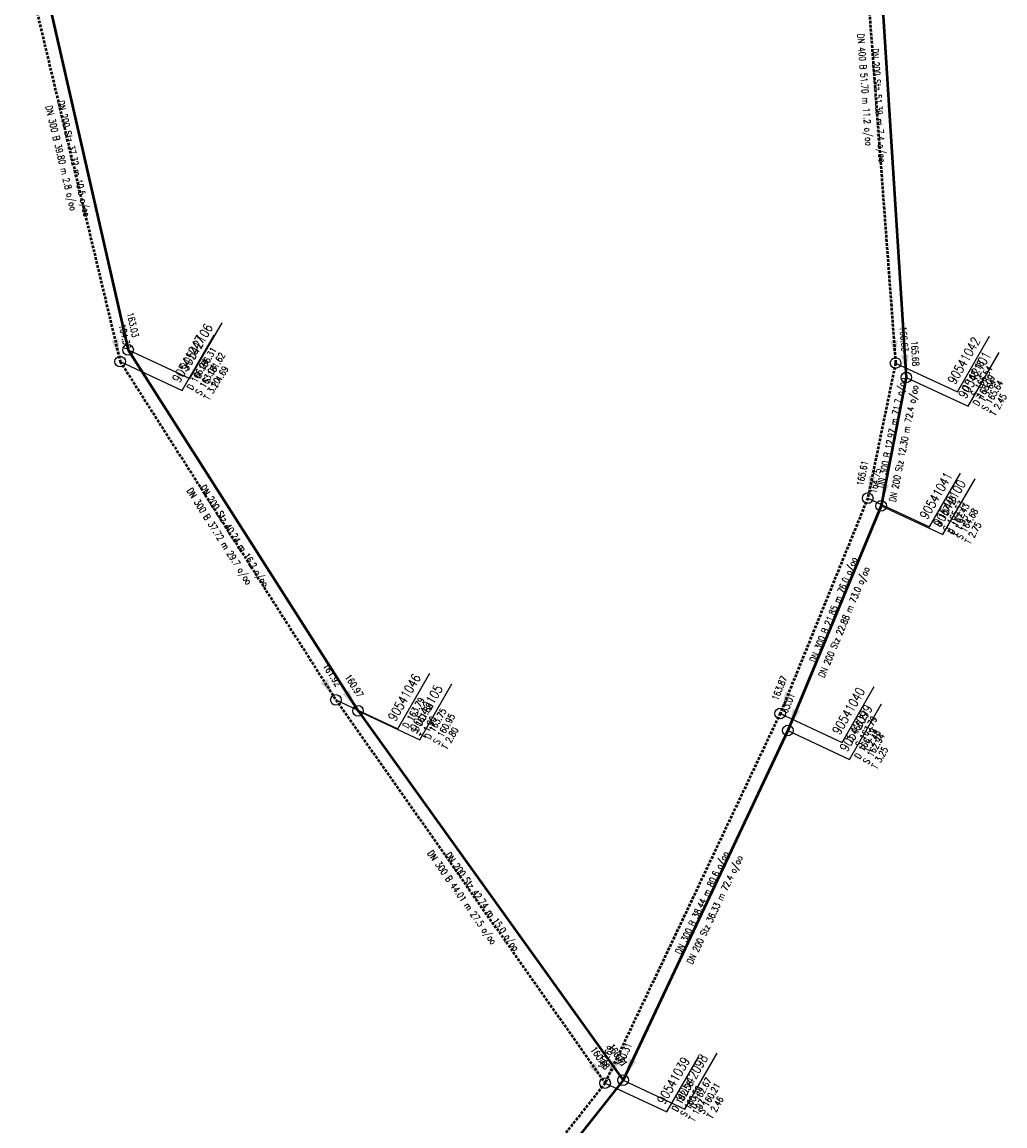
# Model space of a CAD drawing. Header units: metres. Extents: x 3490368 to 3491379, y 5753988 to 5755037.
# Tile 4 of 29: x 3490374 to 3490466, y 5754208 to 5754312. Entities that reach past the tile are written whole.
import ezdxf
from ezdxf.enums import TextEntityAlignment as Align

# ---------------------------------------------------------------- set-up
doc = ezdxf.new("R2010")
doc.units = ezdxf.units.M
doc.linetypes.add('E-Kanalnetz-250-01$0$STRICHLINIE', pattern=[19.05, 12.7, -6.35])
doc.layers.add('E-Kanalnetz-250-01$0$HALTUNG', color=7, linetype='Continuous', lineweight=50)
for name, color, linetype in [('E-Kanalnetz-250-01$0$HALTUNG_TEXT_1', 7, 'Continuous'), ('E-Kanalnetz-250-01$0$HALTUNG_TEXT_3', 7, 'Continuous'), ('E-Kanalnetz-250-01$0$HALTUNG_TEXT_6', 7, 'Continuous'), ('E-Kanalnetz-250-01$0$SCHACHT', 7, 'Continuous'), ('E-Kanalnetz-250-01$0$SCHACHT_TEXT', 7, 'Continuous'), ('E-Kanalnetz-250-01$0$SCHACHT_TEXT_1', 7, 'Continuous'), ('E-Kanalnetz-250-01$0$SCHACHT_TEXT_2', 7, 'Continuous')]:
    doc.layers.add(name, color=color, linetype=linetype)
doc.styles.add('E-Kanalnetz-250-01$0$HALTUNG', font='ROMANS.shx')
doc.styles.add('E-Kanalnetz-250-01$0$SCHACHT', font='ROMANS.shx')

msp = doc.modelspace()

# ---------------------------------------------------------------- linework, layer by layer
at = {"layer": 'E-Kanalnetz-250-01$0$HALTUNG', "color": 7, "linetype": 'E-Kanalnetz-250-01$0$STRICHLINIE', "ltscale": 0.02}
for p, q in [((3490451.89, 5754331.24, 167.21), (3490455.74, 5754279.68, 166.63)), ((3490373.65, 5754318.54, 164.47), (3490382.87, 5754279.82, 164.36)), ((3490382.87, 5754279.82, 163.04), (3490403.15, 5754248.01, 161.92)), ((3490455.74, 5754279.68, 166.54), (3490453.12, 5754266.98, 165.61)), ((3490453.12, 5754266.98, 165.53), (3490444.9, 5754246.73, 163.87)), ((3490403.15, 5754248.01, 161.89), (3490428.44, 5754211.99, 160.68)), ((3490444.9, 5754246.73, 163.79), (3490428.44, 5754211.99, 160.69)), ((3490428.44, 5754211.99, 160.59), (3490416.59, 5754196.94, 158.34))]:
    msp.add_line(p, q, dxfattribs=at)
at = {"layer": 'E-Kanalnetz-250-01$0$HALTUNG', "color": 7, "linetype": 'Continuous', "ltscale": 0.02}
for p, q in [((3490453.48, 5754329.62, 166.06), (3490456.75, 5754278.33, 165.68)), ((3490375.32, 5754317.32, 163.42), (3490383.61, 5754280.93, 163.03)), ((3490383.61, 5754280.93, 161.62), (3490405.22, 5754246.98, 160.97)), ((3490456.75, 5754278.33, 165.64), (3490454.38, 5754266.26, 164.75)), ((3490454.38, 5754266.26, 164.68), (3490445.61, 5754245.13, 163.01)), ((3490405.22, 5754246.98, 160.95), (3490430.14, 5754212.26, 160.31)), ((3490445.61, 5754245.13, 162.94), (3490430.14, 5754212.26, 160.31)), ((3490430.14, 5754212.26, 160.21), (3490417.01, 5754195.7, 157.91))]:
    msp.add_line(p, q, dxfattribs=at)
at = {"layer": 'E-Kanalnetz-250-01$0$HALTUNG_TEXT_1', "color": 7}
for points in [[(3490383.14, 5754282.98, 163.04), (3490382.8, 5754282.9, 163.04), (3490383.49, 5754283.06, 163.04), (3490383.5, 5754281.42, 163.04)], [(3490382.38, 5754281.86, 164.36), (3490382.04, 5754281.78, 164.36), (3490382.73, 5754281.95, 164.36), (3490382.75, 5754280.31, 164.36)], [(3490455.58, 5754281.77, 166.64), (3490455.23, 5754281.75, 166.64), (3490455.94, 5754281.8, 166.64), (3490455.7, 5754280.18, 166.64)], [(3490456.62, 5754280.43, 165.68), (3490456.26, 5754280.4, 165.68), (3490456.97, 5754280.45, 165.68), (3490456.72, 5754278.83, 165.68)], [(3490453.54, 5754269.03, 165.65), (3490453.2, 5754269.1, 165.65), (3490453.89, 5754268.96, 165.65), (3490453.22, 5754267.47, 165.65)], [(3490454.78, 5754268.32, 164.79), (3490454.44, 5754268.38, 164.79), (3490455.13, 5754268.25, 164.79), (3490454.48, 5754266.75, 164.79)], [(3490402.02, 5754249.78, 161.93), (3490401.72, 5754249.59, 161.93), (3490402.32, 5754249.97, 161.93), (3490402.88, 5754248.43, 161.93)], [(3490404.09, 5754248.75, 160.98), (3490403.79, 5754248.56, 160.98), (3490404.39, 5754248.94, 160.98), (3490404.95, 5754247.4, 160.98)], [(3490445.69, 5754248.67, 163.91), (3490445.36, 5754248.8, 163.91), (3490446.02, 5754248.54, 163.91), (3490445.09, 5754247.19, 163.91)], [(3490446.41, 5754247.06, 163.05), (3490446.09, 5754247.2, 163.05), (3490446.74, 5754246.93, 163.05), (3490445.8, 5754245.59, 163.05)], [(3490428.92, 5754213.97, 160.32), (3490428.63, 5754213.76, 160.32), (3490429.2, 5754214.17, 160.32), (3490429.85, 5754212.67, 160.32)], [(3490431.03, 5754214.16, 160.35), (3490430.71, 5754214.31, 160.35), (3490431.35, 5754214, 160.35), (3490430.35, 5754212.71, 160.35)], [(3490427.23, 5754213.71, 160.69), (3490426.94, 5754213.5, 160.69), (3490427.52, 5754213.91, 160.69), (3490428.15, 5754212.4, 160.69)], [(3490429.34, 5754213.88, 160.73), (3490429.02, 5754214.03, 160.73), (3490429.66, 5754213.73, 160.73), (3490428.65, 5754212.44, 160.73)]]:
    msp.add_solid(points, dxfattribs=at)
at = {"layer": 'E-Kanalnetz-250-01$0$SCHACHT', "ltscale": 0.02}
for centre in [(3490383.61, 5754280.93, 166.31), (3490382.87, 5754279.82, 166.24), (3490455.74, 5754279.68, 168.18), (3490456.75, 5754278.33, 168.09), (3490453.12, 5754266.98, 167.48), (3490454.38, 5754266.26, 167.43), (3490403.15, 5754248.01, 163.79), (3490405.22, 5754246.98, 163.75), (3490444.9, 5754246.73, 166.27), (3490445.61, 5754245.13, 166.19), (3490428.44, 5754211.99, 162.56), (3490430.14, 5754212.26, 162.67)]:
    msp.add_circle(centre, 0.5, dxfattribs=at)
at = {"layer": 'E-Kanalnetz-250-01$0$SCHACHT_TEXT', "ltscale": 0.02}
for p, q in [((3490383.61, 5754280.93, 166.31), (3490383.61, 5754280.93, 161.62)), ((3490382.87, 5754279.82, 166.24), (3490382.87, 5754279.82, 163.04)), ((3490455.74, 5754279.68, 168.18), (3490455.74, 5754279.68, 166.54)), ((3490456.75, 5754278.33, 168.09), (3490456.75, 5754278.33, 165.64)), ((3490453.12, 5754266.98, 167.48), (3490453.12, 5754266.98, 165.53)), ((3490454.38, 5754266.26, 167.43), (3490454.38, 5754266.26, 164.68)), ((3490403.15, 5754248.01, 163.79), (3490403.15, 5754248.01, 161.89)), ((3490405.22, 5754246.98, 163.75), (3490405.22, 5754246.98, 160.95)), ((3490444.9, 5754246.73, 166.27), (3490444.9, 5754246.73, 163.79)), ((3490445.61, 5754245.13, 166.19), (3490445.61, 5754245.13, 162.94)), ((3490430.14, 5754212.26, 162.67), (3490430.14, 5754212.26, 160.21)), ((3490428.44, 5754211.99, 162.56), (3490428.44, 5754211.99, 160.59))]:
    msp.add_line(p, q, dxfattribs=at)
at = {"layer": 'E-Kanalnetz-250-01$0$SCHACHT_TEXT'}
for points in [[(3490383.61, 5754280.93), (3490389.42, 5754278.22), (3490392.44, 5754283.46)], [(3490382.87, 5754279.82), (3490388.68, 5754277.11), (3490391.7, 5754282.35)], [(3490455.74, 5754279.68), (3490461.55, 5754276.97), (3490464.57, 5754282.21)], [(3490456.75, 5754278.33), (3490462.56, 5754275.62), (3490465.48, 5754280.68)], [(3490453.12, 5754266.98), (3490458.93, 5754264.27), (3490461.85, 5754269.33)], [(3490454.38, 5754266.26), (3490460.19, 5754263.55), (3490463.21, 5754268.79)], [(3490403.15, 5754248.01), (3490408.96, 5754245.3), (3490411.98, 5754250.54)], [(3490405.22, 5754246.98), (3490411.03, 5754244.27), (3490414.05, 5754249.51)], [(3490444.9, 5754246.73), (3490450.71, 5754244.02), (3490453.73, 5754249.26)], [(3490445.61, 5754245.13), (3490451.42, 5754242.42), (3490454.42, 5754247.63)], [(3490428.44, 5754211.99), (3490434.25, 5754209.28), (3490437.25, 5754214.49)], [(3490430.14, 5754212.26), (3490435.95, 5754209.55), (3490438.97, 5754214.79)]]:
    msp.add_lwpolyline(points, dxfattribs=at)

# ---------------------------------------------------------------- texts
at = {"layer": 'E-Kanalnetz-250-01$0$HALTUNG_TEXT_3', "color": 7, "style": 'E-Kanalnetz-250-01$0$HALTUNG', "width": 0.8}
for s, rotation, p in [('DN 400 B 51.70 m 11.2 o/oo', 274.2703, (3490453.17, 5754305.41)), ('DN 200 Stz 51.39 m 7.4 o/oo', 273.6481, (3490454.47, 5754303.93)), ('DN 200 Stz 37.32 m 10.5 o/oo', 282.8337, (3490378.83, 5754298.98)), ('DN 300 B 39.80 m 2.8 o/oo', 283.3941, (3490377.63, 5754299.03)), ('DN 300 B 12.97 m 71.7 o/oo', 78.3434, (3490455.07, 5754273.2)), ('DN 200 Stz 12.30 m 72.4 o/oo', 78.8911, (3490456.2, 5754272.17)), ('DN 300 B 37.72 m 29.7 o/oo', 302.5189, (3490392.46, 5754263.57)), ('DN 200 Stz 40.24 m 16.2 o/oo', 302.4776, (3490393.87, 5754263.61)), ('DN 300 B 21.85 m 76.0 o/oo', 67.9064, (3490449.61, 5754256.61)), ('DN 200 Stz 22.88 m 73.0 o/oo', 67.4589, (3490450.6, 5754255.45)), ('DN 300 B 44.01 m 27.5 o/oo', 305.0731, (3490415.26, 5754229.63)), ('DN 200 Stz 42.74 m 15.0 o/oo', 305.6684, (3490417.15, 5754229.24)), ('DN 300 B 38.44 m 80.6 o/oo', 64.648, (3490437.26, 5754229.08)), ('DN 200 Stz 36.33 m 72.4 o/oo', 64.7964, (3490438.46, 5754228.42))]:
    msp.add_text(s, height=0.63, rotation=rotation, dxfattribs=at).set_placement(p, align=Align.TOP_CENTER)
at = {"layer": 'E-Kanalnetz-250-01$0$HALTUNG_TEXT_6', "color": 7, "style": 'E-Kanalnetz-250-01$0$HALTUNG', "width": 0.8}
for s, rotation, p in [('163.03', 282.8337, (3490384.02, 5754282.05)), ('164.36', 283.3941, (3490383.27, 5754280.94)), ('166.63', 274.2703, (3490456.31, 5754280.73)), ('165.68', 273.6481, (3490457.34, 5754279.37)), ('161.92', 302.5189, (3490403.16, 5754249.2)), ('160.97', 302.4776, (3490405.23, 5754248.17)), ('160.31', 305.6684, (3490430.08, 5754213.45)), ('160.68', 305.0731, (3490428.4, 5754213.18))]:
    msp.add_text(s, height=0.63, rotation=rotation, dxfattribs=at).set_placement(p, align=Align.RIGHT)
for s, rotation, p in [('165.61', 78.3434, (3490452.69, 5754268.09)), ('164.75', 78.8911, (3490453.93, 5754267.37)), ('163.87', 67.9064, (3490444.67, 5754247.9)), ('163.01', 67.4589, (3490445.39, 5754246.3)), ('160.69', 64.648, (3490428.28, 5754213.17)), ('160.31', 64.7964, (3490429.98, 5754213.44))]:
    msp.add_text(s, height=0.63, rotation=rotation, dxfattribs=at).set_placement(p)
at = {"layer": 'E-Kanalnetz-250-01$0$SCHACHT_TEXT', "style": 'E-Kanalnetz-250-01$0$SCHACHT', "width": 0.8}
for s, p in [('90542106', (3490388.44, 5754279.3)), ('90541047', (3490387.7, 5754278.19)), ('90541042', (3490460.57, 5754278.05)), ('90542101', (3490461.58, 5754276.7)), ('90541041', (3490457.95, 5754265.35)), ('90542100', (3490459.21, 5754264.63)), ('90541046', (3490407.98, 5754246.38)), ('90542105', (3490410.05, 5754245.35)), ('90541040', (3490449.73, 5754245.1)), ('90542099', (3490450.44, 5754243.5)), ('90542098', (3490434.97, 5754210.63)), ('90541039', (3490433.27, 5754210.36))]:
    msp.add_text(s, height=0.88, rotation=60.0001, dxfattribs=at).set_placement(p, align=Align.TOP_LEFT)
at = {"layer": 'E-Kanalnetz-250-01$0$SCHACHT_TEXT_1', "style": 'E-Kanalnetz-250-01$0$SCHACHT', "width": 0.8}
for s, p in [('D 166.31', (3490389.83, 5754278.5)), ('D 166.24', (3490389.09, 5754277.39)), ('S 161.62', (3490390.64, 5754278.02)), ('D 168.18', (3490461.96, 5754277.25)), ('S 163.04', (3490389.9, 5754276.91)), ('S 166.54', (3490462.77, 5754276.77)), ('D 168.09', (3490462.97, 5754275.9)), ('S 165.64', (3490463.78, 5754275.42)), ('D 167.48', (3490459.34, 5754264.55)), ('S 165.53', (3490460.15, 5754264.07)), ('D 167.43', (3490460.6, 5754263.83)), ('S 164.68', (3490461.41, 5754263.35)), ('D 163.79', (3490409.37, 5754245.58)), ('S 161.89', (3490410.18, 5754245.1)), ('D 163.75', (3490411.44, 5754244.55)), ('S 160.95', (3490412.25, 5754244.07)), ('D 166.27', (3490451.12, 5754244.3)), ('S 163.79', (3490451.93, 5754243.82)), ('D 166.19', (3490451.83, 5754242.7)), ('S 162.94', (3490452.64, 5754242.22)), ('D 162.67', (3490436.36, 5754209.83)), ('D 162.56', (3490434.66, 5754209.56)), ('S 160.59', (3490435.47, 5754209.08)), ('S 160.21', (3490437.17, 5754209.35))]:
    msp.add_text(s, height=0.63, rotation=60.0001, dxfattribs=at).set_placement(p, align=Align.TOP_LEFT)
at = {"layer": 'E-Kanalnetz-250-01$0$SCHACHT_TEXT_2', "style": 'E-Kanalnetz-250-01$0$SCHACHT', "width": 0.8}
for s, p in [('T 4.69', (3490391.43, 5754277.57)), ('T 3.20', (3490390.69, 5754276.46)), ('T 1.64', (3490463.56, 5754276.32)), ('T 2.45', (3490464.57, 5754274.97)), ('T 1.95', (3490460.94, 5754263.62)), ('T 2.75', (3490462.2, 5754262.9)), ('T 1.90', (3490410.97, 5754244.65)), ('T 2.80', (3490413.04, 5754243.62)), ('T 2.48', (3490452.72, 5754243.37)), ('T 3.25', (3490453.43, 5754241.77)), ('T 1.97', (3490436.26, 5754208.63)), ('T 2.46', (3490437.96, 5754208.9))]:
    msp.add_text(s, height=0.63, rotation=60.0001, dxfattribs=at).set_placement(p, align=Align.TOP_LEFT)

doc.saveas('drawing.dxf')
